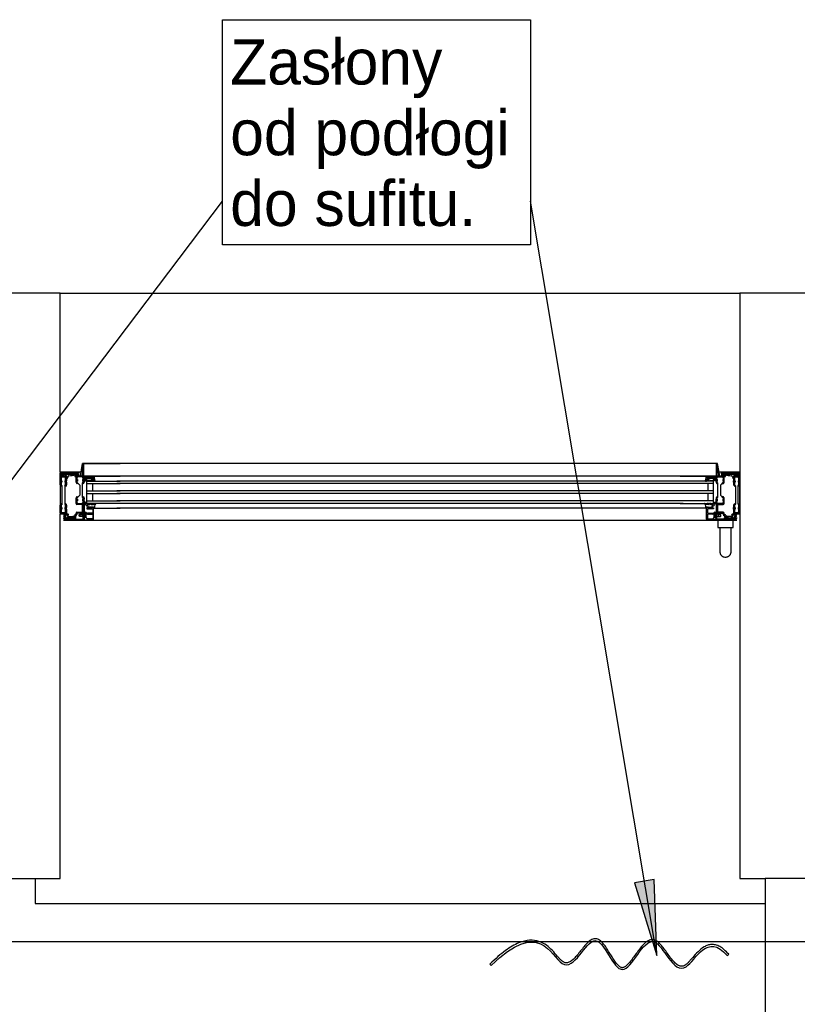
# Model space of a CAD drawing. Header units: centimetres. Extents: x -1062 to 5388, y 1642 to 2943.
# Tile 66 of 90: x 4485 to 4609, y 2662 to 2819. Entities that reach past the tile are written whole.
import ezdxf

# ---------------------------------------------------------------- set-up
doc = ezdxf.new("R2010")
doc.units = ezdxf.units.CM
for name, color, linetype in [('M-FREON-LIQUID-NEW', 150, 'Continuous'), ('M-XREF', 252, 'Continuous'), ('XREF$0$Elementy szczegółów', 8, 'Continuous'), ('XREF$0$Krawędzie wspólne', 8, 'Continuous'), ('XREF$0$Notatki tekstowe', 8, 'Continuous'), ('XREF$0$Notatki tekstowe-1', 8, 'Continuous'), ('XREF$0$Okna', 8, 'Continuous'), ('XREF$0$Okna-2', 8, 'Continuous'), ('XREF$0$Ściany', 8, 'Continuous'), ('XREF$0$Ściany-2', 8, 'Continuous')]:
    doc.layers.add(name, color=color, linetype=linetype)
doc.styles.add('XREF$0$Arial', font='txt', dxfattribs={"height": 7.2})

# ---------------------------------------------------------------- blocks, each defined once
blk = doc.blocks.new('XREF$0$JANSEN_AG_Jansen_Janisol_Arte_66_window_2022 - Type 1-822849-Aranżacja_01')
for p, q in [((-50.45, 19.45), (-50.69, 18.05)), ((50.44, 19.45), (-50.45, 19.45)), ((50.69, 18.05), (50.44, 19.45)), ((-50.69, 18.05), (-54, 18.05)), ((-54, 18.05), (-54, 11.45)), ((-54, 18.05), (-54, 11.45)), ((-54, 18.05), (-54, 11.45)), ((-53.85, 18.05), (-51.15, 18.05)), ((-51.15, 17.75), (-53.55, 17.75)), ((-53.55, 17.45), (-53.15, 17.45)), ((-53.54, 17.75), (-53.06, 17.75)), ((-53.08, 17.54), (-53.29, 17.56)), ((-53, 17.08), (-52.98, 17.43)), ((-52.94, 17.75), (-51.15, 17.75)), ((-52.75, 17.42), (-52.86, 17.14)), ((-51.49, 17.69), (-51.23, 17.7)), ((-51.14, 17.5), (-51.36, 17.45)), ((-51.35, 17.45), (-48.85, 17.45)), ((-51.09, 17.74), (-51.07, 17.58)), ((-48.85, 17.45), (-44.5, 17.45)), ((-48.7, 17.26), (-48.7, 17.3)), ((45, 17.45), (-45, 17.45)), ((48.85, 17.45), (44.5, 17.45)), ((48.7, 17.26), (48.7, 17.3)), ((51.35, 17.45), (48.85, 17.45)), ((54, 18.05), (50.69, 18.05)), ((51.09, 17.74), (51.07, 17.58)), ((51.14, 17.5), (51.36, 17.45)), ((53.85, 18.05), (51.15, 18.05)), ((52.94, 17.75), (51.15, 17.75)), ((51.15, 17.75), (53.55, 17.75)), ((51.49, 17.69), (51.23, 17.7)), ((52.75, 17.42), (52.86, 17.14)), ((53, 17.08), (52.98, 17.43)), ((53.54, 17.75), (53.06, 17.75)), ((53.08, 17.54), (53.29, 17.56)), ((53.55, 17.45), (53.15, 17.45)), ((54, 11.45), (54, 18.05)), ((54, 18.05), (54, 11.45)), ((54, 18.05), (54, 11.45)), ((-54, 16.45), (-54, 16.7)), ((-53, 16.45), (-53, 16.7)), ((-52.93, 17.06), (-52.97, 17.05)), ((-51.5, 16.64), (-51.5, 16.89)), ((-50.2, 16.64), (-50.2, 16.89)), ((-50, 16.65), (-50.16, 16.77)), ((-48.85, 17.15), (-50.15, 17.15)), ((-50.13, 16.84), (-49.77, 16.9)), ((-50.01, 16.74), (-49.99, 16.67)), ((-49.91, 16.72), (-49.91, 16.71)), ((-49.8, 16.25), (-44.5, 16.25)), ((-49.7, 17.1), (-48.93, 17.1)), ((-49.24, 16.7), (-49.28, 16.75)), ((-49.18, 16.74), (-49.21, 16.71)), ((-48.7, 16.91), (-49.06, 16.92)), ((-48.9, 16.25), (-48.9, 15.08)), ((-48.59, 16.75), (-48.66, 16.88)), ((45, 16.65), (-45, 16.65)), ((45, 16.25), (-45, 16.25)), ((49.8, 16.25), (44.5, 16.25)), ((48.59, 16.75), (48.66, 16.88)), ((48.7, 16.91), (49.06, 16.92)), ((48.85, 17.15), (50.15, 17.15)), ((48.9, 16.25), (48.9, 15.08)), ((49.7, 17.1), (48.93, 17.1)), ((49.18, 16.74), (49.21, 16.71)), ((49.24, 16.7), (49.28, 16.75)), ((50.13, 16.84), (49.77, 16.9)), ((49.91, 16.72), (49.91, 16.71)), ((50.01, 16.74), (49.99, 16.67)), ((50, 16.65), (50.16, 16.77)), ((50.2, 16.64), (50.2, 16.89)), ((51.5, 16.64), (51.5, 16.89)), ((52.93, 17.06), (52.97, 17.05)), ((53, 16.45), (53, 16.7)), ((54, 16.45), (54, 16.7)), ((-49.8, 15.08), (-44.5, 15.08)), ((-49.8, 14.68), (-44.5, 14.68)), ((-48.9, 14.68), (-48.9, 13.5)), ((45, 15.08), (-45, 15.08)), ((45, 14.68), (-45, 14.68)), ((49.8, 15.08), (44.5, 15.08)), ((49.8, 14.68), (44.5, 14.68)), ((48.9, 14.68), (48.9, 13.5)), ((-51.5, 13.51), (-51.5, 13.76)), ((-50.6, 12.95), (-51.35, 12.95)), ((-51.3, 13.1), (-50.56, 13.1)), ((-50.5, 11.8), (-50.5, 12.85)), ((-50.36, 12.9), (-50.36, 11.75)), ((-50.2, 13.51), (-50.2, 13.76)), ((-50.01, 13.26), (-50.03, 13.24)), ((-50.02, 13.23), (-49.94, 13.21)), ((-49.92, 13.18), (-49.94, 13.17)), ((-49.93, 13.14), (-49.85, 13.13)), ((-49.84, 13.09), (-49.86, 13.07)), ((-49.85, 13.06), (-49.75, 13.04)), ((-49.8, 13.5), (-44.5, 13.5)), ((-49.65, 12.65), (-49.65, 12.75)), ((-49.05, 12.9), (-48.7, 12.95)), ((-48.5, 13.05), (-48.44, 13.09)), ((45, 13.5), (-45, 13.5)), ((45, 13.1), (-45, 13.1)), ((49.8, 13.5), (44.5, 13.5)), ((48.5, 13.05), (48.44, 13.09)), ((49.05, 12.9), (48.7, 12.95)), ((49.65, 12.65), (49.65, 12.75)), ((49.85, 13.06), (49.75, 13.04)), ((49.84, 13.09), (49.86, 13.07)), ((49.93, 13.14), (49.85, 13.13)), ((49.92, 13.18), (49.94, 13.17)), ((50.02, 13.23), (49.94, 13.21)), ((50.01, 13.26), (50.03, 13.24)), ((50.2, 13.51), (50.2, 13.76)), ((50.36, 12.9), (50.36, 11.75)), ((50.5, 11.8), (50.5, 12.85)), ((51.3, 13.1), (50.56, 13.1)), ((50.6, 12.95), (51.35, 12.95)), ((51.5, 13.51), (51.5, 13.76)), ((-54, 12.21), (-54, 12.46)), ((-54, 11.45), (-53.5, 11.45)), ((-53.15, 11.45), (-53.85, 11.45)), ((-53.45, 10.98), (-53.4, 11.08)), ((-53.19, 11.26), (-52.91, 11.26)), ((-53.17, 11.45), (-53.16, 11.45)), ((-53, 12.21), (-53, 12.46)), ((-52.88, 11.23), (-52.88, 11.06)), ((-52.82, 11), (-51.99, 11)), ((-51.89, 11.06), (-51.81, 11.07)), ((-51.67, 10.83), (-51.77, 11)), ((-51.64, 11.08), (-51.54, 10.91)), ((-51.59, 11.3), (-51.55, 11.3)), ((-51.55, 11.15), (-51.59, 11.15)), ((-51.5, 11.35), (-51.5, 11.55)), ((-51.35, 11.7), (-50.6, 11.7)), ((-50.2, 11.45), (-50.2, 10.95)), ((-49.91, 10.92), (-49.91, 11.48)), ((-48.89, 11.53), (-49.69, 11.53)), ((-49.69, 11.4), (-48.89, 11.4)), ((-49.51, 12.5), (-49.55, 12.5)), ((-48.73, 12.5), (-49.45, 12.5)), ((-49, 12.42), (-49, 12.4)), ((-48.78, 12.5), (-48.92, 12.5)), ((-48.84, 12.19), (-48.84, 11.58)), ((-48.84, 11.35), (-48.84, 10.69)), ((-48.7, 12.36), (-48.7, 12.47)), ((-48.7, 10.58), (-48.7, 12.42)), ((-48.61, 12.33), (-48.67, 12.33)), ((-48.65, 12.33), (-44.5, 12.33)), ((45, 12.33), (-45, 12.33)), ((48.65, 12.33), (44.5, 12.33)), ((48.61, 12.33), (48.67, 12.33)), ((48.7, 12.36), (48.7, 12.47)), ((48.7, 10.58), (48.7, 12.42)), ((48.73, 12.5), (49.45, 12.5)), ((48.78, 12.5), (48.92, 12.5)), ((48.84, 12.19), (48.84, 11.58)), ((48.84, 11.35), (48.84, 10.69)), ((48.89, 11.53), (49.68, 11.53)), ((49.68, 11.4), (48.89, 11.4)), ((49, 12.42), (49, 12.4)), ((49.51, 12.5), (49.55, 12.5)), ((49.91, 10.92), (49.91, 11.48)), ((50.2, 11.45), (50.2, 10.95)), ((51.35, 11.7), (50.6, 11.7)), ((51.5, 11.35), (51.5, 11.55)), ((51.64, 11.08), (51.54, 10.91)), ((51.59, 11.3), (51.55, 11.3)), ((51.55, 11.15), (51.59, 11.15)), ((51.67, 10.83), (51.77, 11)), ((51.89, 11.06), (51.81, 11.07)), ((52.82, 11), (51.99, 11)), ((52.88, 11.23), (52.88, 11.06)), ((53.19, 11.26), (52.91, 11.26)), ((53, 12.21), (53, 12.46)), ((53.17, 11.45), (53.15, 11.45)), ((53.15, 11.45), (53.85, 11.45)), ((53.45, 10.98), (53.4, 11.08)), ((53.5, 11.45), (54, 11.45)), ((54, 12.21), (54, 12.46)), ((-53.5, 10.45), (53.5, 10.45)), ((-53.2, 10.83), (-53.14, 10.92)), ((-53.14, 10.92), (-53.19, 10.83)), ((-53.15, 10.75), (-51.71, 10.75)), ((-50.35, 10.45), (-53.15, 10.45)), ((-52.19, 10.83), (-52.25, 10.77)), ((-51.96, 10.76), (-52.13, 10.84)), ((-51.71, 10.75), (-51.9, 10.75)), ((-50.2, 10.71), (-50.2, 10.63)), ((-50.08, 10.5), (-48.78, 10.5)), ((-49.88, 10.83), (-50.06, 10.85)), ((-49.81, 10.7), (-49.81, 10.76)), ((-48.89, 10.64), (-49.76, 10.64)), ((50.07, 10.5), (48.78, 10.5)), ((48.89, 10.64), (49.76, 10.64)), ((49.81, 10.7), (49.81, 10.76)), ((49.88, 10.83), (50.06, 10.85)), ((50.2, 10.71), (50.2, 10.63)), ((50.35, 10.45), (53.15, 10.45)), ((50.5, 10.45), (50.5, 9.25)), ((51.71, 10.75), (51.9, 10.75)), ((53.15, 10.75), (51.71, 10.75)), ((51.96, 10.76), (52.13, 10.84)), ((52.19, 10.83), (52.25, 10.77)), ((52.9, 9.25), (52.9, 10.45)), ((53.2, 10.83), (53.14, 10.92)), ((53.14, 10.92), (53.19, 10.83)), ((50.5, 9.25), (52.9, 9.25)), ((50.8, 9.25), (50.8, 5.45)), ((52.6, 5.45), (52.6, 9.25))]:
    blk.add_line(p, q)
at = {"flags": 128}
for points in [[(-50.45, 19.45), (-50.3, 19.45), (-50.3, 19.12), (-50.6, 17.45), (-50.8, 17.45)], [(50.44, 19.45), (50.3, 19.45), (50.3, 19.12), (50.6, 17.45), (50.8, 17.45)], [(-53.85, 12.21), (-53.78, 12.21), (-53.78, 12.46), (-53.85, 12.46), (-53.85, 12.85), (-53.7, 13), (-53.7, 15.9), (-53.85, 16.05), (-53.85, 16.45), (-53.78, 16.45), (-53.78, 16.7), (-53.85, 16.7), (-53.85, 17.15), (-53.7, 17.3), (-53.3, 17.3), (-53.15, 17.15), (-53.15, 16.7), (-53.23, 16.7), (-53.23, 16.45), (-53.15, 16.45), (-53.15, 16.05), (-53.3, 15.9), (-53.3, 13), (-53.15, 12.85), (-53.15, 12.46), (-53.23, 12.46), (-53.23, 12.21), (-53.15, 12.21), (-53.15, 11.75), (-53.3, 11.6), (-53.7, 11.6), (-53.85, 11.75)], [(-50.5, 16.31), (-50.35, 16.46), (-50.35, 16.64), (-50.43, 16.64), (-50.43, 16.89), (-50.35, 16.89), (-50.35, 17.15), (-50.5, 17.3), (-51.2, 17.3), (-51.35, 17.15), (-51.35, 16.89), (-51.28, 16.89), (-51.28, 16.64), (-51.35, 16.64), (-51.35, 16.46), (-50.9, 16.01), (-50.9, 14.39), (-51.35, 13.94), (-51.35, 13.76), (-51.28, 13.76), (-51.28, 13.51), (-51.35, 13.51), (-51.35, 13.25), (-51.2, 13.1), (-50.5, 13.1), (-50.35, 13.25), (-50.35, 13.51), (-50.43, 13.51), (-50.43, 13.76), (-50.35, 13.76), (-50.35, 13.94), (-50.5, 14.09)], [(50.5, 16.31), (50.35, 16.46), (50.35, 16.64), (50.42, 16.64), (50.42, 16.89), (50.35, 16.89), (50.35, 17.15), (50.5, 17.3), (51.2, 17.3), (51.35, 17.15), (51.35, 16.89), (51.27, 16.89), (51.27, 16.64), (51.35, 16.64), (51.35, 16.46), (50.9, 16.01), (50.9, 14.39), (51.35, 13.94), (51.35, 13.76), (51.27, 13.76), (51.27, 13.51), (51.35, 13.51), (51.35, 13.25), (51.2, 13.1), (50.5, 13.1), (50.35, 13.25), (50.35, 13.51), (50.42, 13.51), (50.42, 13.76), (50.35, 13.76), (50.35, 13.94), (50.5, 14.09)], [(53.85, 12.21), (53.77, 12.21), (53.77, 12.46), (53.85, 12.46), (53.85, 12.85), (53.7, 13), (53.7, 15.9), (53.85, 16.05), (53.85, 16.45), (53.77, 16.45), (53.77, 16.7), (53.85, 16.7), (53.85, 17.15), (53.7, 17.3), (53.3, 17.3), (53.15, 17.15), (53.15, 16.7), (53.22, 16.7), (53.22, 16.45), (53.15, 16.45), (53.15, 16.05), (53.3, 15.9), (53.3, 13), (53.15, 12.85), (53.15, 12.46), (53.22, 12.46), (53.22, 12.21), (53.15, 12.21), (53.15, 11.75), (53.3, 11.6), (53.7, 11.6), (53.85, 11.75)], [(-49, 17.15), (-49, 17.1), (-49.7, 17.1), (-49.69, 17.15)], [(49, 17.15), (49, 17.1), (49.7, 17.1), (49.69, 17.15)]]:
    blk.add_lwpolyline(points, close=True, dxfattribs=at)
for points in [[(-50.3, 19.12), (-50.3, 17.45), (-50.6, 17.45)], [(-44.5, 17.45), (-50.3, 17.45), (-50.3, 19.45), (-44.5, 19.45)], [(44.5, 17.45), (50.3, 17.45), (50.3, 19.45), (44.5, 19.45)], [(50.3, 19.12), (50.3, 17.45), (50.6, 17.45)], [(-54, 16.07), (-54, 16.45), (-53.93, 16.45), (-53.93, 16.7), (-54, 16.7), (-54, 17.9)], [(-53.55, 17.89), (-51.15, 17.89), (-51.15, 17.9), (-53.85, 17.9), (-53.85, 16.7), (-53.78, 16.7), (-53.78, 16.45), (-53.85, 16.45), (-53.85, 16.05), (-53.7, 15.9), (-53.81, 15.79), (-53.94, 15.93)], [(-53.06, 15.93), (-53.19, 15.79), (-53.3, 15.9), (-53.15, 16.05), (-53.15, 16.45), (-53.23, 16.45), (-53.23, 16.7), (-53.15, 16.7), (-53.15, 17.3), (-53.55, 17.3)], [(-53, 17.3), (-53, 16.7), (-53.08, 16.7), (-53.08, 16.45), (-53, 16.45), (-53, 16.07)], [(-51.5, 16.48), (-51.5, 16.64), (-51.43, 16.64), (-51.43, 16.89), (-51.5, 16.89), (-51.5, 17.3)], [(-50.15, 17.29), (-48.85, 17.29), (-48.85, 17.3), (-50.4, 17.3), (-51.35, 17.3), (-51.35, 16.89), (-51.28, 16.89), (-51.28, 16.64), (-51.35, 16.64), (-51.35, 16.46), (-51.2, 16.31), (-51.31, 16.2), (-51.44, 16.34)], [(50.15, 17.29), (48.85, 17.29), (48.85, 17.3), (50.4, 17.3), (51.35, 17.3), (51.35, 16.89), (51.27, 16.89), (51.27, 16.64), (51.35, 16.64), (51.35, 16.46), (51.2, 16.31), (51.31, 16.2), (51.44, 16.34)], [(53.54, 17.89), (51.15, 17.89), (51.15, 17.9), (53.85, 17.9), (53.85, 16.7), (53.77, 16.7), (53.77, 16.45), (53.85, 16.45), (53.85, 16.05), (53.7, 15.9), (53.81, 15.79), (53.94, 15.93)], [(51.5, 16.48), (51.5, 16.64), (51.42, 16.64), (51.42, 16.89), (51.5, 16.89), (51.5, 17.3)], [(53, 17.3), (53, 16.7), (53.07, 16.7), (53.07, 16.45), (53, 16.45), (53, 16.07)], [(53.06, 15.93), (53.19, 15.79), (53.3, 15.9), (53.15, 16.05), (53.15, 16.45), (53.22, 16.45), (53.22, 16.7), (53.15, 16.7), (53.15, 17.3), (53.54, 17.3)], [(54, 16.07), (54, 16.45), (53.92, 16.45), (53.92, 16.7), (54, 16.7), (54, 17.9)], [(-50.26, 16.34), (-50.39, 16.2), (-50.5, 16.31), (-50.35, 16.46), (-50.35, 16.64), (-50.43, 16.64), (-50.43, 16.89), (-50.35, 16.89), (-50.35, 17.09)], [(-50.2, 17.1), (-50.2, 16.89), (-50.28, 16.89), (-50.28, 16.64), (-50.2, 16.64), (-50.2, 16.48)], [(-44.5, 13.1), (-49.8, 13.1), (-49.8, 16.65), (-44.5, 16.65)], [(-49.31, 16.76), (-49.43, 16.76), (-49.55, 16.75)], [(44.5, 13.1), (49.8, 13.1), (49.8, 16.65), (44.5, 16.65)], [(49.31, 16.76), (49.43, 16.76), (49.55, 16.75)], [(50.2, 17.1), (50.2, 16.89), (50.27, 16.89), (50.27, 16.64), (50.2, 16.64), (50.2, 16.48)], [(50.26, 16.34), (50.39, 16.2), (50.5, 16.31), (50.35, 16.46), (50.35, 16.64), (50.42, 16.64), (50.42, 16.89), (50.35, 16.89), (50.35, 17.09)], [(-51.72, 10.61), (-53.15, 10.61), (-51.71, 10.6), (-50.35, 10.6), (-50.35, 13.51), (-50.43, 13.51), (-50.43, 13.76), (-50.35, 13.76), (-50.35, 13.94), (-50.5, 14.09), (-50.39, 14.2), (-50.26, 14.06)], [(-51.44, 14.06), (-51.31, 14.2), (-51.2, 14.09), (-51.35, 13.94), (-51.35, 13.76), (-51.28, 13.76), (-51.28, 13.51), (-51.35, 13.51), (-51.35, 13.15)], [(51.72, 10.61), (53.15, 10.61), (51.71, 10.6), (50.35, 10.6), (50.35, 13.51), (50.42, 13.51), (50.42, 13.76), (50.35, 13.76), (50.35, 13.94), (50.5, 14.09), (50.39, 14.2), (50.26, 14.06)], [(51.44, 14.06), (51.31, 14.2), (51.2, 14.09), (51.35, 13.94), (51.35, 13.76), (51.27, 13.76), (51.27, 13.51), (51.35, 13.51), (51.35, 13.15)], [(-54, 11.6), (-54, 12.21), (-53.93, 12.21), (-53.93, 12.46), (-54, 12.46), (-54, 12.83)], [(-53.94, 12.97), (-53.81, 13.11), (-53.7, 13), (-53.85, 12.85), (-53.85, 12.46), (-53.78, 12.46), (-53.78, 12.21), (-53.85, 12.21), (-53.85, 11.6), (-53.15, 11.6), (-53.15, 12.21), (-53.23, 12.21), (-53.23, 12.46), (-53.15, 12.46), (-53.15, 12.85), (-53.3, 13), (-53.19, 13.11), (-53.06, 12.97)], [(-53, 12.83), (-53, 12.46), (-53.08, 12.46), (-53.08, 12.21), (-53, 12.21), (-53, 11.6)], [(-51.5, 13.1), (-51.5, 13.51), (-51.43, 13.51), (-51.43, 13.76), (-51.5, 13.76), (-51.5, 13.92)], [(-50.2, 13.92), (-50.2, 13.76), (-50.28, 13.76), (-50.28, 13.51), (-50.2, 13.51), (-50.2, 10.6)], [(-49.73, 13.02), (-49.74, 12.98), (-49.72, 12.97)], [(49.73, 13.02), (49.74, 12.98), (49.72, 12.97)], [(50.2, 13.92), (50.2, 13.76), (50.27, 13.76), (50.27, 13.51), (50.2, 13.51), (50.2, 10.6)], [(51.5, 13.1), (51.5, 13.51), (51.42, 13.51), (51.42, 13.76), (51.5, 13.76), (51.5, 13.92)], [(53, 12.83), (53, 12.46), (53.07, 12.46), (53.07, 12.21), (53, 12.21), (53, 11.6)], [(53.94, 12.97), (53.81, 13.11), (53.7, 13), (53.85, 12.85), (53.85, 12.46), (53.77, 12.46), (53.77, 12.21), (53.85, 12.21), (53.85, 11.6), (53.15, 11.6), (53.15, 12.21), (53.22, 12.21), (53.22, 12.46), (53.15, 12.46), (53.15, 12.85), (53.3, 13), (53.19, 13.11), (53.06, 12.97)], [(54, 11.6), (54, 12.21), (53.92, 12.21), (53.92, 12.46), (54, 12.46), (54, 12.83)], [(-53.31, 10.9), (-53.26, 11), (-53.26, 11), (-53.32, 10.9)], [(-50.56, 11.55), (-51.35, 11.55), (-51.35, 11.35)], [(-50.2, 11), (-50.9, 11), (-50.98, 11.16), (-50.98, 11.24), (-50.9, 11.4), (-50.2, 11.4)], [(-50.98, 11.16), (-50.55, 11.4), (-50.55, 11)], [(-50.17, 10.92), (-50.15, 10.92), (-50.15, 11.48), (-50.17, 11.48)], [(-49.92, 10.9), (-50.02, 10.85), (-50.05, 10.85), (-50.05, 11.55), (-50.02, 11.55)], [(-50.02, 10.85), (-50.02, 11.55), (-49.92, 11.5)], [(-49.02, 12.38), (-49.8, 12.38), (-49.8, 12.24), (-48.89, 12.24)], [(49.02, 12.38), (49.8, 12.38), (49.8, 12.24), (48.89, 12.24)], [(49.92, 10.9), (50.02, 10.85), (50.05, 10.85), (50.05, 11.55), (50.02, 11.55)], [(50.02, 10.85), (50.02, 11.55), (49.92, 11.5)], [(50.17, 10.92), (50.15, 10.92), (50.15, 11.48), (50.17, 11.48)], [(50.2, 11), (50.9, 11), (50.98, 11.16), (50.98, 11.24), (50.9, 11.4), (50.2, 11.4)], [(50.98, 11.16), (50.55, 11.4), (50.55, 11)], [(50.56, 11.55), (51.35, 11.55), (51.35, 11.35)], [(53.31, 10.9), (53.26, 11), (53.26, 11), (53.32, 10.9)]]:
    blk.add_lwpolyline(points, dxfattribs=at)
for centre, radius, start, end in [((-53.85, 17.9), 0.15, 90, 180), ((-53.55, 17.6), 0.295, 90, 270), ((-53.55, 17.6), 0.15, 90, 270), ((-53.53, 17.63), 0.118, 95.6445, 218.7253), ((-53.35, 17.81), 0.365, 223.5519, 261.2737), ((-53.48, 17.56), 0.021, 39.2375, 229.1173), ((-53.27, 17.87), 0.396, 235.8759, 251.9874), ((-53.15, 17.9), 0.451, 225.2369, 262.0464), ((-53.4, 17.47), 0.0247, 260.6822, 74.3018), ((-53.29, 17.54), 0.0168, 88.3181, 211.6819), ((-53.18, 17.69), 0.203, 231.4189, 261.1971), ((-53.21, 17.47), 0.0212, 270.7551, 92.9813), ((-53.15, 17.3), 0.15, 0, 90), ((-53.09, 17.43), 0.111, 2.2068, 83.2647), ((-53.07, 17.72), 0.0303, 40.0346, 86.665), ((-53, 17.78), 0.0542, 221.9334, 318.0666), ((-52.94, 17.72), 0.0325, 97.2961, 138.0607), ((-52.63, 17.36), 0.134, 95.8263, 153.3731), ((-54.97, 38.52), 21.16, 276.3107, 279.1697), ((-51.65, 17.42), 0.0405, 87.0635, 280.5466), ((-51.66, 17.62), 0.166, 271.6692, 307.1717), ((-51.72, 17.96), 0.586, 277.473, 292.527), ((-51.47, 16.87), 0.772, 76.741, 99.7196), ((-51.44, 17.4), 0.144, 94.6394, 141.8649), ((-51.49, 17.68), 0.00917, 88.033, 270), ((-51.26, 16.78), 0.679, 99.0644, 110.9356), ((-51.35, 17.3), 0.15, 90, 180), ((-51.49, 16.63), 1.05, 78.8118, 90.244), ((-51.45, 17.5), 0.0126, 95.8171, 255.3907), ((-51.5, 17.96), 0.453, 275.3486, 300.5223), ((-51.48, 18.12), 0.63, 272.1223, 297.6366), ((-51.48, 17.89), 0.346, 273.7934, 301.8936), ((-51.3, 17.61), 0.0134, 287.4026, 72.5974), ((-51.29, 17.61), 0.0462, 305.1137, 76.6022), ((-51.23, 17.62), 0.073, 299.673, 90.327), ((-51.15, 17.9), 0.15, 0, 90), ((-51.15, 17.9), 0.15, 270, 0), ((-51.15, 17.91), 0.162, 270.008, 281.4781), ((-51.15, 17.58), 0.0819, 277.0768, 0), ((-51.11, 17.73), 0.02, 8.2975, 108.8505), ((-50.15, 17.09), 0.2, 90, 180), ((-48.85, 17.3), 0.15, 0, 90), ((-48.85, 17.3), 0.15, 270, 0), ((-48.87, 17.25), 0.174, 304.6591, 3.9129), ((-48.67, 17.3), 0.0329, 98.4746, 175.5435), ((-48.66, 17.26), 0.0714, 8.1113, 101.2299), ((-49.92, 17.04), 1.35, 358.1089, 9.7633), ((49.92, 17.04), 1.35, 170.2367, 181.8911), ((48.66, 17.26), 0.0714, 78.7701, 171.8887), ((48.67, 17.3), 0.0329, 4.4565, 81.5254), ((48.85, 17.3), 0.15, 90, 180), ((48.85, 17.3), 0.15, 180, 270), ((48.87, 17.25), 0.174, 176.0871, 235.3409), ((50.15, 17.09), 0.2, 0, 90), ((51.15, 17.9), 0.15, 90, 180), ((51.15, 17.9), 0.15, 180, 270), ((51.15, 17.58), 0.0819, 180, 262.9232), ((51.11, 17.73), 0.02, 71.1495, 171.7025), ((51.15, 17.91), 0.162, 258.5219, 269.992), ((51.23, 17.62), 0.073, 89.673, 240.327), ((51.48, 18.12), 0.63, 242.3634, 267.8777), ((51.29, 17.61), 0.0462, 103.3978, 234.8863), ((51.5, 17.96), 0.453, 239.4777, 264.6514), ((51.49, 16.63), 1.05, 89.756, 101.1882), ((51.47, 16.87), 0.772, 80.2804, 103.259), ((51.3, 17.61), 0.0134, 107.4026, 252.5974), ((51.48, 17.89), 0.346, 238.1064, 266.2066), ((51.35, 17.3), 0.15, 0, 90), ((51.26, 16.78), 0.679, 69.0644, 80.9356), ((51.44, 17.4), 0.144, 38.1351, 85.3606), ((51.45, 17.5), 0.0126, 284.6093, 84.1829), ((51.49, 17.68), 0.00917, 270, 91.967), ((51.72, 17.96), 0.586, 247.473, 262.527), ((51.66, 17.62), 0.166, 232.8283, 268.3308), ((54.97, 38.52), 21.16, 260.8303, 263.6893), ((51.65, 17.42), 0.0405, 259.4534, 92.9365), ((52.63, 17.36), 0.134, 26.6269, 84.1737), ((52.94, 17.72), 0.0325, 41.9393, 82.7039), ((53, 17.78), 0.0542, 221.9334, 318.0666), ((53.09, 17.43), 0.111, 96.7353, 177.7932), ((53.15, 17.3), 0.15, 90, 180), ((53.07, 17.72), 0.0303, 93.335, 139.9654), ((53.21, 17.47), 0.0212, 87.0187, 269.2449), ((53.15, 17.9), 0.451, 277.9536, 314.7631), ((53.18, 17.69), 0.203, 278.8029, 308.5811), ((53.29, 17.54), 0.0168, 328.3181, 91.6819), ((53.4, 17.47), 0.0247, 105.6982, 279.3178), ((53.27, 17.87), 0.396, 288.0126, 304.1241), ((53.35, 17.81), 0.365, 278.7263, 316.4481), ((53.48, 17.56), 0.021, 310.8827, 140.7625), ((53.54, 17.6), 0.295, 270, 90), ((53.53, 17.63), 0.118, 321.2747, 84.3555), ((53.55, 17.6), 0.15, 270, 90), ((53.85, 17.9), 0.15, 360, 90), ((-53.8, 16.07), 0.2, 180, 225), ((-53.2, 16.07), 0.2, 315, 0), ((-52.98, 17.07), 0.025, 166.9682, 283.0318), ((-52.96, 17.17), 0.11, 287.1159, 346.003), ((-51.3, 16.48), 0.2, 180, 225), ((-50.4, 16.48), 0.2, 315, 0), ((-50.15, 17.1), 0.05, 90.0096, 178.7558), ((-50.14, 16.8), 0.0278, 123.5601, 232.5775), ((-50.07, 16.68), 0.162, 110.2761, 123.2509), ((-50.08, 17.06), 0.0251, 98.1708, 269.8705), ((-49.8, 15.24), 1.86, 86.7642, 98.6585), ((-50.13, 14.71), 2.32, 81.1304, 88.8304), ((-50, 16.74), 0.012, 43.2835, 194.0108), ((-50, 16.66), 0.0112, 232.1176, 20.4022), ((-49.63, 17.15), 0.539, 228.1054, 236.7263), ((-49.92, 16.71), 0.0112, 243.4141, 20.6435), ((-49.86, 16.74), 0.0579, 162.3195, 198.9111), ((-49.9, 16.75), 0.0126, 88.7763, 159.4345), ((-49.65, 19.86), 3.1, 265.3001, 271.7307), ((-49.78, 16.95), 0.0526, 287.5217, 78.0648), ((-49.3, 16.74), 0.0263, 36.8524, 93.5031), ((-49.23, 16.72), 0.0205, 221.1312, 325.1826), ((-49.16, 16.72), 0.0298, 65.5834, 139.44), ((-48.54, 18.58), 1.93, 251.7544, 270.402), ((-49.1, 16.9), 0.0138, 112.3843, 208.529), ((-49.07, 16.91), 0.05, 202.5905, 247.4095), ((-49.07, 16.84), 0.0822, 85.3454, 116.6744), ((-48.44, 18.3), 1.58, 245.5567, 266.7641), ((-48.93, 17.15), 0.0512, 269.8088, 315.4387), ((-48.87, 17.09), 0.0361, 44.0136, 134.5246), ((-48.8, 17.14), 0.0475, 217.0257, 306.3102), ((-48.71, 16.85), 0.0606, 31.1918, 85.3926), ((-48.57, 16.77), 0.0291, 215.8566, 9.9169), ((-47.68, 16.99), 0.884, 179.2559, 193.9116), ((-48.53, 16.69), 0.0389, 267.8033, 82.89), ((48.53, 16.69), 0.0389, 97.11, 272.1967), ((48.44, 18.3), 1.58, 273.2359, 294.4433), ((48.54, 18.58), 1.93, 269.598, 288.2456), ((47.68, 16.99), 0.884, 346.0884, 0.7441), ((48.57, 16.77), 0.0291, 170.0831, 324.1434), ((48.71, 16.85), 0.0606, 94.6074, 148.8082), ((48.8, 17.14), 0.0475, 233.6898, 322.9743), ((48.87, 17.09), 0.0361, 45.4754, 135.9864), ((48.93, 17.15), 0.0512, 224.5613, 270.1912), ((49.07, 16.84), 0.0822, 63.3256, 94.6546), ((49.07, 16.91), 0.05, 292.5905, 337.4095), ((49.1, 16.9), 0.0138, 331.471, 67.6157), ((49.16, 16.72), 0.0298, 40.56, 114.4166), ((49.23, 16.72), 0.0205, 214.8174, 318.8688), ((49.3, 16.74), 0.0263, 86.4969, 143.1476), ((49.65, 19.86), 3.1, 268.2693, 274.6999), ((49.8, 15.24), 1.86, 81.3415, 93.2358), ((49.78, 16.95), 0.0526, 101.9352, 252.4783), ((50.13, 14.71), 2.32, 91.1696, 98.8696), ((49.9, 16.75), 0.0126, 20.5655, 91.2237), ((49.86, 16.74), 0.0579, 341.0889, 17.6805), ((49.92, 16.71), 0.0112, 159.3565, 296.5859), ((49.63, 17.15), 0.539, 303.2737, 311.8946), ((50, 16.66), 0.0112, 159.5978, 307.8824), ((50, 16.74), 0.012, 345.9892, 136.7165), ((50.08, 17.06), 0.0251, 270.1295, 81.8292), ((50.07, 16.68), 0.162, 56.7491, 69.7239), ((50.15, 17.1), 0.05, 1.2442, 89.9904), ((50.14, 16.8), 0.0278, 307.4225, 56.4399), ((50.4, 16.48), 0.2, 180, 225), ((51.3, 16.48), 0.2, 315, 0), ((52.96, 17.17), 0.11, 193.997, 252.8841), ((52.98, 17.07), 0.025, 256.9682, 13.0318), ((53.2, 16.07), 0.2, 180, 225), ((53.8, 16.07), 0.2, 315, 0), ((-53.8, 12.83), 0.2, 135, 180), ((-53.2, 12.83), 0.2, 360, 45), ((-51.3, 13.92), 0.2, 135, 180), ((-51.35, 13.1), 0.15, 180, 270), ((-51.3, 13.15), 0.05, 180, 270), ((-50.6, 12.85), 0.1, 0, 90), ((-50.56, 12.9), 0.2, 360, 90), ((-50.4, 13.92), 0.2, 360, 45), ((-50.17, 13.28), 0.0276, 90.901, 199.1336), ((-30.5, 25.3), 23.08, 211.423, 213.0003), ((-50.16, 12.45), 0.849, 80.5284, 90.2798), ((-50.02, 13.24), 0.0104, 139.8755, 265.0144), ((-50.03, 13.27), 0.0188, 321.0159, 76.9327), ((-49.94, 13.19), 0.0192, 317.2914, 80.619), ((-49.93, 13.16), 0.0145, 136.7774, 264.1038), ((-49.85, 13.07), 0.0107, 129.7442, 264.9657), ((-49.85, 13.11), 0.0227, 309.8334, 83.1308), ((-49.78, 12.77), 0.0841, 206.8434, 297.0271), ((-49.75, 13.02), 0.02, 345.7906, 83.7461), ((-49.73, 12.99), 0.0102, 163.6513, 244.0898), ((-49.82, 12.84), 0.163, 297.3766, 330.1669), ((-49.71, 13.01), 0.0422, 255.8689, 303.1812), ((-49.21, 12.16), 0.938, 90.135, 119.995), ((-49.66, 12.75), 0.0116, 1.3348, 148.6652), ((-49.49, 12.65), 0.161, 181.3568, 242.7264), ((-49.57, 12.91), 0.0259, 121.118, 270), ((-49.25, 12.31), 0.708, 87.3752, 118.3608), ((-49.59, 13.58), 0.689, 270.91, 305.9388), ((-49.48, 12.5), 0.03, 3.8226, 180), ((-49.22, 13.06), 0.0396, 270, 86.519), ((-48.84, 12.33), 0.77, 88.9728, 116.4147), ((-49.06, 12.93), 0.0319, 116.4556, 278.9254), ((-48.73, 12.17), 0.851, 95.6076, 113.2807), ((-48.82, 13.06), 0.04, 278.8002, 91.1211), ((-48.81, 13.44), 0.498, 283.6034, 309.3858), ((-46.1, 12.35), 2.49, 172.2647, 179.881), ((-47.88, 12.56), 0.702, 137.0393, 169.7545), ((-48.42, 13.06), 0.0394, 318.5629, 129.8567), ((48.42, 13.06), 0.0394, 50.1433, 221.4371), ((47.88, 12.56), 0.702, 10.2455, 42.9607), ((48.81, 13.44), 0.498, 230.6142, 256.3966), ((46.1, 12.35), 2.49, 0.119, 7.7353), ((48.82, 13.06), 0.04, 88.8789, 261.1998), ((48.84, 12.33), 0.77, 63.5853, 91.0272), ((48.73, 12.17), 0.851, 66.7193, 84.3924), ((49.06, 12.93), 0.0319, 261.0746, 63.5444), ((49.22, 13.06), 0.0396, 93.481, 270), ((49.59, 13.58), 0.689, 234.0612, 269.09), ((49.21, 12.16), 0.938, 60.005, 89.865), ((49.25, 12.31), 0.708, 61.6392, 92.6248), ((49.48, 12.5), 0.03, 360, 176.1774), ((49.49, 12.65), 0.161, 297.2736, 358.6432), ((49.57, 12.91), 0.0259, 270, 58.882), ((49.66, 12.75), 0.0116, 31.3348, 178.6652), ((49.82, 12.84), 0.163, 209.8331, 242.6234), ((49.71, 13.01), 0.0422, 236.8188, 284.1311), ((49.75, 13.02), 0.02, 96.2539, 194.2094), ((49.73, 12.99), 0.0102, 295.9102, 16.3487), ((49.78, 12.77), 0.0841, 242.9729, 333.1566), ((49.85, 13.11), 0.0227, 96.8692, 230.1666), ((30.5, 25.3), 23.08, 326.9997, 328.577), ((49.85, 13.07), 0.0107, 275.0343, 50.2558), ((49.94, 13.19), 0.0192, 99.381, 222.7086), ((49.93, 13.16), 0.0145, 275.8962, 43.2226), ((50.03, 13.27), 0.0188, 103.0673, 218.9841), ((50.16, 12.45), 0.849, 89.7202, 99.4716), ((50.02, 13.24), 0.0104, 274.9856, 40.1245), ((50.17, 13.28), 0.0276, 340.8664, 89.099), ((50.4, 13.92), 0.2, 135, 180), ((50.56, 12.9), 0.2, 90, 180), ((50.6, 12.85), 0.1, 90, 180), ((51.3, 13.15), 0.05, 270, 0), ((51.35, 13.1), 0.15, 270, 0), ((51.3, 13.92), 0.2, 360, 45), ((53.2, 12.83), 0.2, 135, 180), ((53.8, 12.83), 0.2, 360, 45), ((-53.85, 11.6), 0.15, 180, 270), ((-53.15, 10.8), 0.35, 150, 270), ((-53.36, 11.21), 0.0811, 150.9801, 291.475), ((-52.92, 10.9), 0.62, 122.2354, 145.2889), ((-53.27, 11), 0.15, 329.1044, 150), ((-53.27, 11), 0.15, 90, 112.4755), ((-53.27, 11.26), 0.0241, 115.9276, 314.8873), ((-53, 10.73), 0.62, 73.1531, 116.2547), ((-53.27, 11), 0.15, 329.1044, 90), ((-53.15, 11.24), 0.21, 94.5701, 118.8054), ((-53.19, 11.15), 0.113, 91.9019, 120.8283), ((-53.15, 11.6), 0.147, 269.8148, 290.0291), ((-53.15, 11.6), 0.15, 270, 0), ((-53.01, 11.02), 0.445, 54.5243, 102.4482), ((-52.91, 11.23), 0.03, 1.1423, 90), ((-52.82, 11.06), 0.0601, 181.1423, 270), ((-52.84, 11.27), 0.0597, 355.924, 71.8598), ((-52.73, 11.26), 0.05, 175.924, 350.6078), ((-52.81, 11.27), 0.131, 350.6078, 62.0614), ((-51.99, 10.98), 0.029, 16.1549, 90), ((-51.64, 11.09), 0.343, 198.8643, 227.9191), ((-51.88, 11.03), 0.0259, 100.214, 180), ((-51.72, 11.02), 0.183, 177.1271, 233.6335), ((-51.81, 11.03), 0.0344, 19.1659, 91.8779), ((-51.59, 11.1), 0.2, 90, 210.0036), ((-51.22, 11.21), 0.588, 196.6469, 220.932), ((-51.59, 11.1), 0.05, 90, 210), ((-51.55, 11.35), 0.05, 270, 0), ((-51.55, 11.35), 0.2, 270, 0), ((-51.35, 11.55), 0.15, 90, 180), ((-51.25, 11.1), 0.36, 343.9938, 16.0062), ((-50.6, 11.8), 0.1, 270, 0), ((-50.56, 11.75), 0.2, 270, 0), ((-50.17, 11.45), 0.03, 90, 180), ((-50.12, 11.57), 0.0613, 146.0535, 322.017), ((-50, 11.5), 0.194, 34.4702, 149.5732), ((-50.15, 11.59), 0.113, 272.323, 337.6611), ((-50.01, 11.49), 0.0739, 38.8359, 150.2195), ((-50.02, 11.52), 0.03, 60, 90), ((-49.69, 11.72), 0.319, 214.6245, 270.2128), ((-49.93, 11.48), 0.02, 0, 60), ((-49.69, 11.72), 0.189, 214.6245, 270.2128), ((-49.58, 12.48), 0.0265, 31.6129, 61.4528), ((-49.02, 12.4), 0.02, 270, 0), ((-48.92, 12.42), 0.08, 90, 180), ((-48.89, 12.19), 0.05, 0, 90), ((-48.89, 11.58), 0.05, 270, 0), ((-48.89, 11.35), 0.05, 0, 90), ((-48.78, 12.42), 0.08, 0, 90), ((-48.73, 12.47), 0.0306, 0.7216, 89.2785), ((-48.67, 12.36), 0.0301, 180.7686, 269.1824), ((-48.61, 12.35), 0.0216, 273.9241, 357.2462), ((48.61, 12.35), 0.0216, 182.7538, 266.0759), ((48.67, 12.36), 0.0301, 270.8176, 359.2314), ((48.78, 12.42), 0.08, 90, 180), ((48.73, 12.47), 0.0306, 90.7215, 179.2784), ((48.89, 12.19), 0.05, 90, 180), ((48.89, 11.58), 0.05, 180, 270), ((48.89, 11.35), 0.05, 90, 180), ((48.92, 12.42), 0.08, 0, 90), ((49.02, 12.4), 0.02, 180, 270), ((49.58, 12.48), 0.0265, 118.5472, 148.3871), ((49.69, 11.72), 0.319, 269.7872, 325.3755), ((49.69, 11.72), 0.189, 269.7872, 325.3755), ((50, 11.5), 0.194, 30.4268, 145.5298), ((49.93, 11.48), 0.02, 120, 180), ((50.01, 11.49), 0.0739, 29.7805, 141.1641), ((50.02, 11.52), 0.03, 90, 120), ((50.15, 11.59), 0.113, 202.3389, 267.677), ((50.12, 11.57), 0.0613, 217.983, 33.9465), ((50.17, 11.45), 0.03, 0, 90), ((50.56, 11.75), 0.2, 180, 270), ((50.6, 11.8), 0.1, 180, 270), ((51.25, 11.1), 0.36, 163.9938, 196.0062), ((51.35, 11.55), 0.15, 0, 90), ((51.55, 11.35), 0.2, 180, 270), ((51.55, 11.35), 0.05, 180, 270), ((51.59, 11.1), 0.2, 329.9964, 90), ((51.59, 11.1), 0.05, 330, 90), ((51.22, 11.21), 0.588, 319.068, 343.3531), ((51.81, 11.03), 0.0344, 88.1221, 160.8341), ((51.72, 11.02), 0.183, 306.3665, 2.8729), ((51.64, 11.09), 0.343, 312.0809, 341.1357), ((51.88, 11.03), 0.0259, 0, 79.786), ((51.99, 10.98), 0.029, 90, 163.8451), ((52.81, 11.27), 0.131, 117.9386, 189.3922), ((52.73, 11.26), 0.05, 189.3922, 4.076), ((53.01, 11.02), 0.445, 77.5518, 125.4757), ((52.84, 11.27), 0.0597, 108.1402, 184.076), ((53, 10.73), 0.62, 63.7453, 106.8469), ((52.82, 11.06), 0.0601, 270, 358.8577), ((52.91, 11.23), 0.03, 90, 178.8577), ((53.15, 11.6), 0.15, 180, 270), ((53.15, 11.6), 0.147, 249.9709, 270.1852), ((53.27, 11), 0.15, 90, 210.8956), ((53.27, 11), 0.15, 30, 210.8956), ((53.15, 10.8), 0.35, 270, 30), ((53.15, 11.24), 0.21, 61.1946, 85.4299), ((53.19, 11.15), 0.113, 59.1717, 88.0981), ((52.92, 10.9), 0.62, 34.7111, 57.7646), ((53.27, 11.26), 0.0241, 225.1127, 64.0724), ((53.27, 11), 0.15, 67.5245, 90), ((53.36, 11.21), 0.0811, 248.525, 29.0199), ((53.85, 11.6), 0.15, 270, 360), ((-53.15, 10.8), 0.2, 150, 270), ((-53.15, 10.8), 0.19, 150, 270), ((-53.15, 10.8), 0.0502, 145.3142, 289.645), ((-53.15, 10.8), 0.05, 150, 270), ((-52.73, 8.49), 2.3, 79.9058, 100.1078), ((-52.31, 10.83), 0.0818, 254.4256, 314.7781), ((-52.15, 10.8), 0.0461, 65.016, 136.8401), ((-51.9, 10.9), 0.149, 244.831, 268.9012), ((-51.85, 10.86), 0.025, 219.4662, 45.6826), ((-51.72, 10.81), 0.2, 270, 30), ((-51.71, 10.8), 0.0502, 264.5832, 29.8524), ((-51.71, 10.8), 0.05, 270, 30), ((-50.35, 10.6), 0.15, 270, 0), ((-50.17, 10.95), 0.03, 180, 270), ((-50.06, 10.71), 0.143, 92.8734, 181.3186), ((-50.08, 10.63), 0.125, 180, 270), ((-50.15, 10.81), 0.113, 22.3389, 87.677), ((-50.02, 10.88), 0.03, 270, 300), ((-49.93, 10.92), 0.02, 300, 0), ((-49.89, 10.76), 0.075, 0, 85), ((-49.75, 10.7), 0.0609, 178.5576, 259.7441), ((-48.89, 10.69), 0.05, 270, 0), ((-48.78, 10.58), 0.08, 270, 0), ((48.78, 10.58), 0.08, 180, 270), ((48.89, 10.69), 0.05, 180, 270), ((49.75, 10.7), 0.0609, 280.2559, 1.4424), ((49.88, 10.76), 0.075, 95, 180), ((49.93, 10.92), 0.02, 180, 240), ((50.02, 10.88), 0.03, 240, 270), ((50.15, 10.81), 0.113, 92.323, 157.6611), ((50.06, 10.71), 0.143, 358.6814, 87.1266), ((50.07, 10.63), 0.125, 270, 0), ((50.17, 10.95), 0.03, 270, 0), ((50.35, 10.6), 0.15, 180, 270), ((51.72, 10.81), 0.2, 150, 270), ((51.71, 10.8), 0.0502, 150.1476, 275.4168), ((51.71, 10.8), 0.05, 150, 270), ((51.85, 10.86), 0.025, 134.3174, 320.5338), ((51.9, 10.9), 0.149, 271.0988, 295.169), ((52.15, 10.8), 0.0461, 43.1599, 114.984), ((52.31, 10.83), 0.0818, 225.2219, 285.5744), ((52.73, 8.49), 2.3, 79.8922, 100.0942), ((53.15, 10.8), 0.0502, 250.355, 34.6858), ((53.15, 10.8), 0.19, 270, 30), ((53.15, 10.8), 0.2, 270, 30), ((53.15, 10.8), 0.05, 270, 30)]:
    blk.add_arc(centre, radius, start, end)
blk.add_open_spline([(50.8, 5.45), (50.8, 5.37), (50.82, 5.25), (50.87, 5.1), (50.91, 5.02), (50.95, 4.95), (51, 4.89), (51.05, 4.83), (51.11, 4.77), (51.17, 4.72), (51.25, 4.67), (51.35, 4.62), (51.5, 4.57), (51.7, 4.54), (51.9, 4.57), (52.05, 4.62), (52.15, 4.67), (52.23, 4.72), (52.29, 4.77), (52.35, 4.83), (52.42, 4.9), (52.47, 4.98), (52.51, 5.05), (52.54, 5.12), (52.58, 5.25), (52.6, 5.37), (52.6, 5.45)], degree=3, knots=[0, 0, 0, 0, 0.083333, 0.125, 0.166667, 0.1875, 0.208333, 0.25, 0.270833, 0.291667, 0.333333, 0.375, 0.416667, 0.5, 0.583333, 0.625, 0.666667, 0.708333, 0.729167, 0.75, 0.791667, 0.833333, 0.854167, 0.875, 0.916667, 1, 1, 1, 1])
blk = doc.blocks.new('XREF$0$PApapetttsy1 - PApapetttsy-824193-Aranżacja_01')
at = {"layer": 'XREF$0$Okna'}
for p, q in [((-512.22, 2682.08), (-512.22, 2678.08)), ((-512.22, 2678.08), (-396.22, 2678.08))]:
    blk.add_line(p, q, dxfattribs=at)
blk = doc.blocks.new('XREF$0$Zasłona3 - Zasłona-857248-Aranżacja_01')
at = {"layer": 'XREF$0$Okna-2'}
for p, q in [((-745.24, 2667.83), (-745.01, 2668.02)), ((-782.96, 2666.45), (-782.74, 2666.24))]:
    blk.add_line(p, q, dxfattribs=at)
for points, knots in [([(-782.74, 2666.24), (-775.18, 2673.8), (-771.1, 2661.01), (-766.01, 2674.98), (-762.13, 2660.79), (-757, 2674.89), (-752.69, 2661.05), (-748.38, 2671.56), (-745.24, 2667.83)], [0, 0, 0, 0, 0.444915, 0.935639, 1.444382, 1.948916, 2.415344, 2.766197, 2.766197, 2.766197, 2.766197]), ([(-745.01, 2668.02), (-745.49, 2668.6), (-746.19, 2669.19), (-747.09, 2669.55), (-747.74, 2669.61), (-748.35, 2669.48), (-749.09, 2669.13), (-749.9, 2668.45), (-750.6, 2667.65), (-751.11, 2667.06), (-751.47, 2666.68), (-751.8, 2666.37), (-752.09, 2666.19), (-752.35, 2666.12), (-752.59, 2666.11), (-752.84, 2666.18), (-753.18, 2666.35), (-753.64, 2666.74), (-754.2, 2667.41), (-754.74, 2668.17), (-755.29, 2668.94), (-755.74, 2669.51), (-756.12, 2669.88), (-756.41, 2670.12), (-756.68, 2670.25), (-756.91, 2670.32), (-757.14, 2670.35), (-757.43, 2670.32), (-757.86, 2670.16), (-758.35, 2669.8), (-758.91, 2669.21), (-759.44, 2668.52), (-759.97, 2667.79), (-760.48, 2667.09), (-760.97, 2666.49), (-761.36, 2666.13), (-761.63, 2665.96), (-761.78, 2665.91), (-761.88, 2665.89), (-761.97, 2665.89), (-762.1, 2665.92), (-762.28, 2666.01), (-762.54, 2666.22), (-762.89, 2666.61), (-763.32, 2667.24), (-763.76, 2667.95), (-764.2, 2668.68), (-764.65, 2669.37), (-765.04, 2669.86), (-765.38, 2670.17), (-765.65, 2670.36), (-765.95, 2670.48), (-766.28, 2670.52), (-766.61, 2670.45), (-766.9, 2670.3), (-767.18, 2670.1), (-767.55, 2669.76), (-767.99, 2669.26), (-768.53, 2668.57), (-769.07, 2667.89), (-769.61, 2667.29), (-770.06, 2666.92), (-770.4, 2666.74), (-770.63, 2666.66), (-770.86, 2666.65), (-771.09, 2666.69), (-771.33, 2666.81), (-771.61, 2667.04), (-771.91, 2667.36), (-772.36, 2667.87), (-773, 2668.62), (-773.93, 2669.49), (-775.11, 2670.14), (-776.59, 2670.36), (-778.34, 2669.95), (-780.42, 2668.76), (-782.06, 2667.34), (-782.96, 2666.45)], [-2.766197, -2.766197, -2.766197, -2.766197, -2.714004, -2.687908, -2.661812, -2.635716, -2.60962, -2.557427, -2.505235, -2.479139, -2.453043, -2.426946, -2.40085, -2.374754, -2.348658, -2.322562, -2.296465, -2.244273, -2.192081, -2.139888, -2.087696, -2.035503, -2.009407, -1.983311, -1.957215, -1.944167, -1.931119, -1.905022, -1.878926, -1.826734, -1.774541, -1.722349, -1.670157, -1.617964, -1.565772, -1.513579, -1.487483, -1.461387, -1.448339, -1.435291, -1.409195, -1.383098, -1.357002, -1.30481, -1.252617, -1.200425, -1.148233, -1.09604, -1.043848, -1.017752, -0.991655, -0.965559, -0.939463, -0.913367, -0.887271, -0.861175, -0.835078, -0.782886, -0.730694, -0.678501, -0.626309, -0.574116, -0.54802, -0.521924, -0.495828, -0.469732, -0.443635, -0.417539, -0.391443, -0.365347, -0.313154, -0.260962, -0.20877, -0.156577, -0.104385, -0.052192, 0, 0, 0, 0])]:
    blk.add_open_spline(points, degree=3, knots=knots, dxfattribs=at)
blk = doc.blocks.new('XREF')
at = {"layer": 'XREF$0$Notatki tekstowe-1'}
blk.add_hatch(color=256, dxfattribs=at).paths.add_polyline_path([(-413.43, 2669.81), (-413.85, 2681.91), (-416.97, 2681.38)])
at = {"layer": 'XREF$0$Krawędzie wspólne'}
blk.add_line((-383.72, 2682.08), (-396.22, 2682.08), dxfattribs=at)
at = {"layer": 'XREF$0$Notatki tekstowe'}
for p, q in [((-572.31, 2670.91), (-482.42, 2789.73)), ((-413.43, 2669.81), (-433.5, 2789.73)), ((-413.85, 2681.91), (-416.97, 2681.38)), ((-416.97, 2681.38), (-413.43, 2669.81)), ((-413.43, 2669.81), (-413.85, 2681.91))]:
    blk.add_line(p, q, dxfattribs=at)
at = {"layer": 'XREF$0$Notatki tekstowe', "flags": 128}
blk.add_lwpolyline([(-482.42, 2818.55), (-433.5, 2818.55), (-433.5, 2782.79), (-482.42, 2782.79)], close=True, dxfattribs=at)
at = {"layer": 'XREF$0$Ściany'}
blk.add_line((-508.22, 2775.08), (-400.22, 2775.08), dxfattribs=at)
at = {"layer": 'XREF$0$Ściany-2'}
for p, q in [((-508.22, 2775.08), (-664.22, 2775.08)), ((-508.22, 2746.63), (-508.22, 2775.08)), ((-244.22, 2775.08), (-400.22, 2775.08)), ((-400.22, 2775.08), (-400.22, 2746.63)), ((-508.22, 2682.08), (-508.22, 2740.03)), ((-400.22, 2740.03), (-400.22, 2682.08)), ((-607.22, 2682.08), (-508.22, 2682.08)), ((-400.22, 2682.08), (-396.22, 2682.08)), ((-396.22, 2682.08), (-396.22, 2346.08))]:
    blk.add_line(p, q, dxfattribs=at)
at = {"layer": 'XREF$0$Elementy szczegółów'}
blk.add_blockref('XREF$0$JANSEN_AG_Jansen_Janisol_Arte_66_window_2022 - Type 1-822849-Aranżacja_01', (-454.22, 2728.58), dxfattribs=at)
at = {"layer": 'XREF$0$Okna'}
for name, p in [('XREF$0$PApapetttsy1 - PApapetttsy-824193-Aranżacja_01', (0, 0)), ('XREF$0$Zasłona3 - Zasłona-857248-Aranżacja_01', (343, 2))]:
    blk.add_blockref(name, p, dxfattribs=at)
at = {"layer": 'XREF$0$Notatki tekstowe-1', "insert": (-481.22, 2815.45), "char_height": 7.2, "width": 46.56, "attachment_point": 1, "line_spacing_factor": 0.936439, "style": 'XREF$0$Arial'}
blk.add_mtext('\\pxt7.05556,14.11111,21.16667,28.22222,35.27778,42.33333,49.38889,56.44444,63.5,70.55556,77.61111,84.66667,91.72222,98.77778,105.83333,112.88889,119.94444,127,134.05556,141.11111,148.16667,155.22222,162.27778,169.33333,176.38889,183.44444,190.5,197.55556,204.61111,211.66667,218.72222,225.77778;{Zasłony od podłogi do sufitu.}', dxfattribs=at)

msp = doc.modelspace()

# ---------------------------------------------------------------- linework, layer by layer
at = {"layer": 'M-FREON-LIQUID-NEW'}
msp.add_line((4216.5, 2672.08), (4621.28, 2672.08), dxfattribs=at)

# ---------------------------------------------------------------- block references
at = {"layer": 'M-XREF'}
msp.add_blockref('XREF', (5000, 0), dxfattribs=at)

doc.saveas('drawing.dxf')
